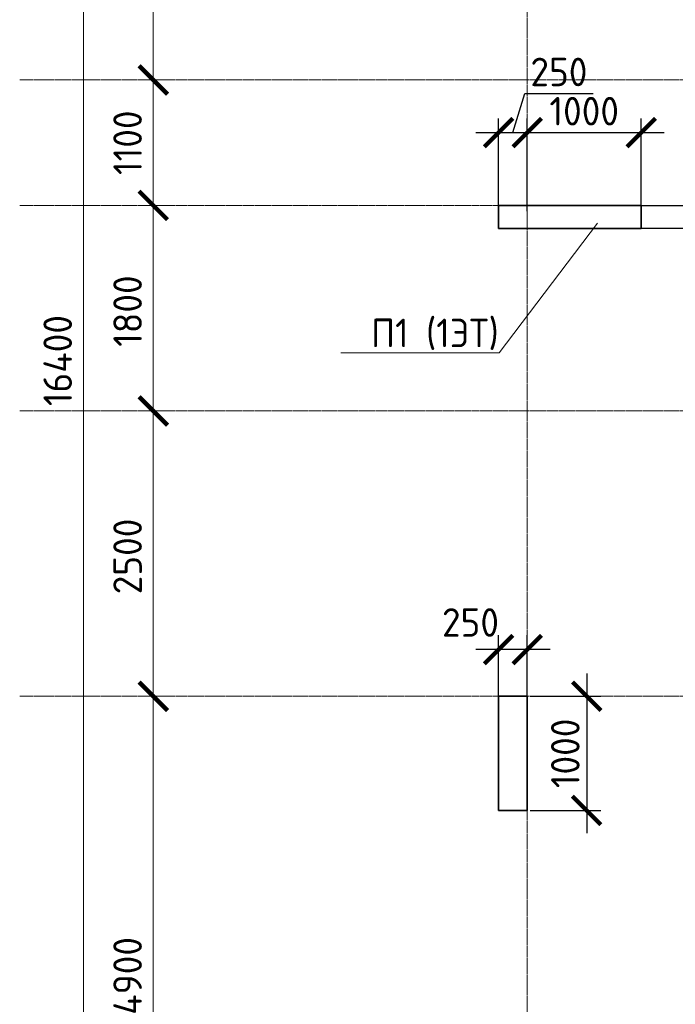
# Model space of a CAD drawing. Header units: millimetres. Extents: x 369815 to 1481759, y -423071 to -27917.
# Tile 129 of 256: x 438109 to 443854, y -119753 to -111127. Entities that reach past the tile are written whole.
import ezdxf
from ezdxf import colors
from ezdxf.entities.mleader import LeaderData, LeaderLine
from ezdxf.math import Vec2, Vec3

# ---------------------------------------------------------------- set-up
doc = ezdxf.new("R2010")
doc.units = ezdxf.units.MM
doc.linetypes.add('______5', pattern=[1100, 800, -100, 100, -100])
doc.linetypes.add('осевая', pattern=[50.8, 31.75, -6.35, 6.35, -6.35])
for name, color, linetype, lineweight in [('Выноски', 20, 'Continuous', 20), ('Оси', 40, '______5', 18), ('подоснова', 151, 'Continuous', 5), ('размер', 1, 'Continuous', 25), ('РАЗМЕРЫ', 1, 'Continuous', 9)]:
    doc.layers.add(name, color=color, linetype=linetype, lineweight=lineweight)
doc.layers.add('Колонна_ бетон', color=7, linetype='Continuous', lineweight=50, true_color=0xb4b496)
doc.styles.add('GOST-2.304_Type-B', font='GOST_Common.ttf')
doc.styles.add('ГОСТ', font='GOST_Common.ttf')
doc.dimstyles.new('СПДС', dxfattribs={"dimscale": 100, "dimtxt": 2.5, "dimasz": 2.5, "dimexe": 1.25, "dimexo": 0, "dimtad": 1, "dimdec": 0, "dimtxsty": 'GOST-2.304_Type-B', "dimblk": 'ARCHTICK', "dimcen": 2.5, "dimdle": 2, "dimadec": 0, "dimazin": 2, "dimtfac": 0.75, "dimtdec": 0, "dimtmove": 1, "dimatfit": 3, "dimfxl": 1, "dimtolj": 1, "dimarcsym": 1})

# ---------------------------------------------------------------- blocks, each defined once
blk = doc.blocks.new('_ArchTick')
at = {"color": 0, "linetype": 'ByBlock', "const_width": 0.15}
blk.add_lwpolyline([(-0.5, -0.5), (0.5, 0.5)], dxfattribs=at)
blk = doc.blocks.new('*D2368')
at = {"color": 0, "lineweight": -2, "transparency": 16777216}
for p, q in [((979756.2, -14892.9), (979756.2, 1907.1)), ((979756.2, 1707.1), (979881.2, 1707.1)), ((979756.2, -14692.9), (979881.2, -14692.9))]:
    blk.add_line(p, q, dxfattribs=at)
at = {"layer": 'DEFPOINTS', "color": 0, "transparency": 16777216}
for p in [(979756.2, 1707.1), (979756.2, 1707.1), (979756.2, -14692.9)]:
    blk.add_point(p, dxfattribs=at)
at = {"color": 0, "lineweight": -2, "transparency": 16777216, "xscale": 250, "yscale": 250, "zscale": 250}
for p, rotation in [((979756.2, 1707.1), 90), ((979756.2, -14692.9), 270)]:
    blk.add_blockref('_ArchTick', p, dxfattribs=dict(at, rotation=rotation))
at = {"color": 0, "transparency": 16777216, "insert": (979531.2, -6851.5), "char_height": 250, "width": 104166.667, "attachment_point": 5, "rotation": 90, "style": 'GOST-2.304_Type-B'}
blk.add_mtext('\\A1;16400', dxfattribs=at)
blk = doc.blocks.new('*D2349')
at = {"color": 0, "lineweight": -2, "transparency": 16777216}
for p, q in [((980368.8, -14892.9), (980368.8, -9592.9)), ((980368.8, -9792.9), (980493.8, -9792.9)), ((980368.8, -14692.9), (980493.8, -14692.9))]:
    blk.add_line(p, q, dxfattribs=at)
at = {"layer": 'DEFPOINTS', "color": 0, "transparency": 16777216}
for p in [(980368.8, -9792.9), (980368.8, -9792.9), (980368.8, -14692.9)]:
    blk.add_point(p, dxfattribs=at)
at = {"color": 0, "lineweight": -2, "transparency": 16777216, "xscale": 250, "yscale": 250, "zscale": 250}
for p, rotation in [((980368.8, -9792.9), 90), ((980368.8, -14692.9), 270)]:
    blk.add_blockref('_ArchTick', p, dxfattribs=dict(at, rotation=rotation))
at = {"color": 0, "transparency": 16777216, "insert": (980143.8, -12242.9), "char_height": 250, "width": 83333.333, "attachment_point": 5, "rotation": 90, "style": 'GOST-2.304_Type-B'}
blk.add_mtext('\\A1;4900', dxfattribs=at)
blk = doc.blocks.new('*D2350')
at = {"color": 0, "lineweight": -2, "transparency": 16777216}
for p, q in [((980368.8, -9992.9), (980368.8, -7092.9)), ((980368.8, -7292.9), (980493.8, -7292.9)), ((980368.8, -9792.9), (980493.8, -9792.9))]:
    blk.add_line(p, q, dxfattribs=at)
at = {"layer": 'DEFPOINTS', "color": 0, "transparency": 16777216}
for p in [(980368.8, -7292.9), (980368.8, -7292.9), (980368.8, -9792.9)]:
    blk.add_point(p, dxfattribs=at)
at = {"color": 0, "lineweight": -2, "transparency": 16777216, "xscale": 250, "yscale": 250, "zscale": 250}
for p, rotation in [((980368.8, -7292.9), 90), ((980368.8, -9792.9), 270)]:
    blk.add_blockref('_ArchTick', p, dxfattribs=dict(at, rotation=rotation))
at = {"color": 0, "transparency": 16777216, "insert": (980143.8, -8568), "char_height": 250, "width": 83333.333, "attachment_point": 5, "rotation": 90, "style": 'GOST-2.304_Type-B'}
blk.add_mtext('\\A1;2500', dxfattribs=at)
blk = doc.blocks.new('*D2351')
at = {"color": 0, "lineweight": -2, "transparency": 16777216}
for p, q in [((980368.8, -7492.9), (980368.8, -5292.9)), ((980368.8, -5492.9), (980493.8, -5492.9)), ((980368.8, -7292.9), (980493.8, -7292.9))]:
    blk.add_line(p, q, dxfattribs=at)
at = {"layer": 'DEFPOINTS', "color": 0, "transparency": 16777216}
for p in [(980368.8, -5492.9), (980368.8, -5492.9), (980368.8, -7292.9)]:
    blk.add_point(p, dxfattribs=at)
at = {"color": 0, "lineweight": -2, "transparency": 16777216, "xscale": 250, "yscale": 250, "zscale": 250}
for p, rotation in [((980368.8, -5492.9), 90), ((980368.8, -7292.9), 270)]:
    blk.add_blockref('_ArchTick', p, dxfattribs=dict(at, rotation=rotation))
at = {"color": 0, "transparency": 16777216, "insert": (980143.8, -6418), "char_height": 250, "width": 83333.333, "attachment_point": 5, "rotation": 90, "style": 'GOST-2.304_Type-B'}
blk.add_mtext('\\A1;1800', dxfattribs=at)
blk = doc.blocks.new('*D2352')
at = {"color": 0, "lineweight": -2, "transparency": 16777216}
for p, q in [((980368.8, -5692.9), (980368.8, -4192.9)), ((980368.8, -4392.9), (980493.8, -4392.9)), ((980368.8, -5492.9), (980493.8, -5492.9))]:
    blk.add_line(p, q, dxfattribs=at)
at = {"layer": 'DEFPOINTS', "color": 0, "transparency": 16777216}
for p in [(980368.8, -4392.9), (980368.8, -4392.9), (980368.8, -5492.9)]:
    blk.add_point(p, dxfattribs=at)
at = {"color": 0, "lineweight": -2, "transparency": 16777216, "xscale": 250, "yscale": 250, "zscale": 250}
for p, rotation in [((980368.8, -4392.9), 90), ((980368.8, -5492.9), 270)]:
    blk.add_blockref('_ArchTick', p, dxfattribs=dict(at, rotation=rotation))
at = {"color": 0, "transparency": 16777216, "insert": (980143.8, -4942.9), "char_height": 250, "width": 83333.333, "attachment_point": 5, "rotation": 90, "style": 'GOST-2.304_Type-B'}
blk.add_mtext('\\A1;1100', dxfattribs=at)
blk = doc.blocks.new('*D2353')
at = {"color": 0, "lineweight": -2, "transparency": 16777216}
for p, q in [((980368.8, -4592.9), (980368.8, -1192.9)), ((980368.8, -1392.9), (980493.8, -1392.9)), ((980368.8, -4392.9), (980493.8, -4392.9))]:
    blk.add_line(p, q, dxfattribs=at)
at = {"layer": 'DEFPOINTS', "color": 0, "transparency": 16777216}
for p in [(980368.8, -1392.9), (980368.8, -1392.9), (980368.8, -4392.9)]:
    blk.add_point(p, dxfattribs=at)
at = {"color": 0, "lineweight": -2, "transparency": 16777216, "xscale": 250, "yscale": 250, "zscale": 250}
for p, rotation in [((980368.8, -1392.9), 90), ((980368.8, -4392.9), 270)]:
    blk.add_blockref('_ArchTick', p, dxfattribs=dict(at, rotation=rotation))
at = {"color": 0, "transparency": 16777216, "insert": (980143.8, -2918), "char_height": 250, "width": 83333.333, "attachment_point": 5, "rotation": 90, "style": 'GOST-2.304_Type-B'}
blk.add_mtext('\\A1;3000', dxfattribs=at)
blk = doc.blocks.new('*D190')
at = {"layer": 'DEFPOINTS', "color": 0, "transparency": 16777216}
for p in [(442555.9, -112115.9), (442306, -112804.7), (442555.9, -112804.7)]:
    blk.add_point(p, dxfattribs=at)
at = {"layer": 'РАЗМЕРЫ', "color": 0, "lineweight": -2, "transparency": 16777216}
for p, q in [((442431, -112115.9), (442534.1, -111772.1)), ((442534.1, -111772.1), (443134.1, -111772.1)), ((442306, -112804.7), (442306, -111990.9)), ((442555.9, -112804.7), (442555.9, -111990.9)), ((442106, -112115.9), (442755.9, -112115.9))]:
    blk.add_line(p, q, dxfattribs=at)
at = {"layer": 'РАЗМЕРЫ', "color": 0, "lineweight": -2, "transparency": 16777216, "xscale": 250, "yscale": 250, "zscale": 250, "rotation": 180}
blk.add_blockref('_ArchTick', (442306, -112115.9), dxfattribs=at)
at = {"layer": 'РАЗМЕРЫ', "color": 0, "lineweight": -2, "transparency": 16777216, "xscale": 250, "yscale": 250, "zscale": 250}
blk.add_blockref('_ArchTick', (442555.9, -112115.9), dxfattribs=at)
at = {"layer": 'РАЗМЕРЫ', "color": 0, "transparency": 16777216, "insert": (442834.1, -111584.6), "char_height": 250, "attachment_point": 5, "style": 'GOST-2.304_Type-B'}
blk.add_mtext('\\A1;250', dxfattribs=at)
blk = doc.blocks.new('*D191')
at = {"layer": 'DEFPOINTS', "color": 0, "transparency": 16777216}
for p in [(443556, -112115.9), (442555.9, -112804.7), (443556, -112804.7)]:
    blk.add_point(p, dxfattribs=at)
at = {"layer": 'РАЗМЕРЫ', "color": 0, "lineweight": -2, "transparency": 16777216}
for p, q in [((442555.9, -112804.7), (442555.9, -111990.9)), ((443556, -112804.7), (443556, -111990.9)), ((442355.9, -112115.9), (443756, -112115.9))]:
    blk.add_line(p, q, dxfattribs=at)
at = {"layer": 'РАЗМЕРЫ', "color": 0, "lineweight": -2, "transparency": 16777216, "xscale": 250, "yscale": 250, "zscale": 250, "rotation": 180}
blk.add_blockref('_ArchTick', (442555.9, -112115.9), dxfattribs=at)
at = {"layer": 'РАЗМЕРЫ', "color": 0, "lineweight": -2, "transparency": 16777216, "xscale": 250, "yscale": 250, "zscale": 250}
blk.add_blockref('_ArchTick', (443556, -112115.9), dxfattribs=at)
at = {"layer": 'РАЗМЕРЫ', "color": 0, "transparency": 16777216, "insert": (443055.9, -111928.4), "char_height": 250, "attachment_point": 5, "style": 'GOST-2.304_Type-B'}
blk.add_mtext('\\A1;1000', dxfattribs=at)
blk = doc.blocks.new('*D195')
at = {"layer": 'DEFPOINTS', "color": 0, "transparency": 16777216}
for p in [(443491.1, -112754.3, -360), (443556, -112954.3, -360), (444104.6, -112954.3)]:
    blk.add_point(p, dxfattribs=at)
at = {"layer": 'РАЗМЕРЫ', "color": 0, "lineweight": -2, "transparency": 16777216}
for p, q in [((444104.6, -112554.3), (444104.6, -113154.3)), ((443491.1, -112754.3), (444229.6, -112754.3)), ((443556, -112954.3), (444229.6, -112954.3))]:
    blk.add_line(p, q, dxfattribs=at)
at = {"layer": 'РАЗМЕРЫ', "color": 0, "lineweight": -2, "transparency": 16777216, "xscale": 250, "yscale": 250, "zscale": 250}
for p, rotation in [((444104.6, -112754.3), 90), ((444104.6, -112954.3), 270)]:
    blk.add_blockref('_ArchTick', p, dxfattribs=dict(at, rotation=rotation))
at = {"layer": 'РАЗМЕРЫ', "color": 0, "transparency": 16777216, "insert": (444212.3, -113317), "char_height": 250, "attachment_point": 5, "rotation": 90, "style": 'GOST-2.304_Type-B'}
blk.add_mtext('\\A1;200', dxfattribs=at)
blk = doc.blocks.new('*D241')
at = {"layer": 'DEFPOINTS', "color": 0, "transparency": 16777216}
for p in [(442581, -117054.7), (442581, -118054.7), (443077.6, -118054.7)]:
    blk.add_point(p, dxfattribs=at)
at = {"layer": 'размер', "color": 0, "lineweight": -2, "transparency": 16777216}
for p, q in [((443077.6, -116854.7), (443077.6, -118254.7)), ((442581, -117054.7), (443202.6, -117054.7)), ((442581, -118054.7), (443202.6, -118054.7))]:
    blk.add_line(p, q, dxfattribs=at)
at = {"layer": 'размер', "color": 0, "lineweight": -2, "transparency": 16777216, "xscale": 250, "yscale": 250, "zscale": 250}
for p, rotation in [((443077.6, -117054.7), 90), ((443077.6, -118054.7), 270)]:
    blk.add_blockref('_ArchTick', p, dxfattribs=dict(at, rotation=rotation))
at = {"layer": 'размер', "color": 0, "transparency": 16777216, "insert": (442890.1, -117554.7), "char_height": 250, "attachment_point": 5, "rotation": 90, "style": 'GOST-2.304_Type-B'}
blk.add_mtext('\\A1;1000', dxfattribs=at)
blk = doc.blocks.new('*D242')
at = {"layer": 'DEFPOINTS', "color": 0, "transparency": 16777216}
for p in [(442305.9, -116645.5), (442305.9, -117104.7, 160), (442556.2, -117104.7)]:
    blk.add_point(p, dxfattribs=at)
at = {"layer": 'размер', "color": 0, "lineweight": -2, "transparency": 16777216}
for p, q in [((442305.9, -117104.7), (442305.9, -116520.5)), ((442556.2, -117104.7), (442556.2, -116520.5)), ((442756.2, -116645.5), (442105.9, -116645.5))]:
    blk.add_line(p, q, dxfattribs=at)
at = {"layer": 'размер', "color": 0, "lineweight": -2, "transparency": 16777216, "xscale": 250, "yscale": 250, "zscale": 250, "rotation": 180}
blk.add_blockref('_ArchTick', (442305.9, -116645.5), dxfattribs=at)
at = {"layer": 'размер', "color": 0, "lineweight": -2, "transparency": 16777216, "xscale": 250, "yscale": 250, "zscale": 250}
blk.add_blockref('_ArchTick', (442556.2, -116645.5), dxfattribs=at)
at = {"layer": 'размер', "color": 0, "transparency": 16777216, "insert": (442059.1, -116408.1), "char_height": 250, "attachment_point": 5, "style": 'GOST-2.304_Type-B'}
blk.add_mtext('\\A1;250', dxfattribs=at)
blk = doc.blocks.new('_None')
blk = doc.blocks.new('оси2')
at = {"layer": 'Оси', "color": 16, "linetype": 'осевая', "lineweight": 0, "ltscale": 0.5, "transparency": 33554687}
for p, q in [((983645.5, 5465.4), (983645.8, -20755.1)), ((979200, -4392.9), (1032582.1, -4392.9)), ((979200, -5492.9), (1032582.1, -5492.9)), ((979200, -7292.9), (1032582.1, -7292.9)), ((979200, -9792.9), (1032582.1, -9792.9))]:
    blk.add_line(p, q, dxfattribs=at)
for base, p1, p2, picture, middle in [((979756.2, 1707.1), (979756.2, -14692.9), (979756.2, 1707.1), '*D2368', (979756.2, -6851.5)), ((980368.8, -1392.9), (980368.8, -4392.9), (980368.8, -1392.9), '*D2353', (980368.8, -2918)), ((980368.8, -4392.9), (980368.8, -5492.9), (980368.8, -4392.9), '*D2352', (980368.8, -4942.9)), ((980368.8, -5492.9), (980368.8, -7292.9), (980368.8, -5492.9), '*D2351', (980368.8, -6418)), ((980368.8, -7292.9), (980368.8, -9792.9), (980368.8, -7292.9), '*D2350', (980368.8, -8568)), ((980368.8, -9792.9), (980368.8, -14692.9), (980368.8, -9792.9), '*D2349', (980368.8, -12242.9))]:
    dim = blk.add_linear_dim(base=base, p1=p1, p2=p2, angle=90, dimstyle='СПДС', override={"dimgap": 1})
    dim.commit()
    dim.dimension.update_dxf_attribs({"geometry": picture, "text_midpoint": middle, "dimtype": 160})

msp = doc.modelspace()

# ---------------------------------------------------------------- linework, layer by layer
at = {"layer": 'Колонна_ бетон', "color": 180, "linetype": 'Continuous', "lineweight": 35, "transparency": 33554687}
for p, q in [((442305.9, -112954.7, 360), (442305.9, -112754.7, 360)), ((443555.9, -112754.7, 360), (442305.9, -112754.7, 360)), ((443555.9, -112954.7, 360), (443555.9, -112754.7, 360)), ((443555.9, -112954.7, 360), (442305.9, -112954.7, 360)), ((442305.9, -117054.7, 360), (442556.2, -117054.7)), ((442305.9, -118054.7, 360), (442305.9, -117054.7, 360)), ((442556.2, -118054.7), (442556.2, -117054.7)), ((442305.9, -118054.7, 360), (442556.2, -118054.7))]:
    msp.add_line(p, q, dxfattribs=at)

# ---------------------------------------------------------------- block references
at = {"layer": 'РАЗМЕРЫ'}
msp.add_blockref('оси2', (-541089.5, -107261.8), dxfattribs=at)

# ---------------------------------------------------------------- texts
at = {"layer": 'Выноски'}
note = msp.add_mtext_static_columns([''] * 2, width=18679.731, gutter_width=20.2, height=0, dxfattribs=dict(at, insert=(393294.8, -99507.3), char_height=250, attachment_point=1, style='ГОСТ'))
for column, words in zip([note] + note.columns.linked_columns, ['\\pi1500;{\\H2x;Общие указания:}\\P1.^IРабочая документация разработана в соответствии с заданием на проектирование, требованиями {\\H3x; }действующих технических регламентов, стандартов, сводов правил и других документов, содержащих установленные {\\H1.16667x; }требования.{\\H1.77778x; }\\P2.^IРабочая документация выполнена в соответствии со следующими нормативными и техническими {\\H1.57407x; }документами:{\\H1.64198x; }\\P-^IСП 20.13330.2016 "Нагрузки и воздействия";{\\H1.61934x; }\\P-^IСП 63.13330.2018 "Бетонные и железобетонные конструкции. Основные положения";{\\H1.62689x; }\\P-^IСП 70.13330.2012 "Несущие и ограждающие конструкции".{\\H1.62437x; }\\P4.^IЗа относительную отметку 0,000 принята отметка чистого пола первого этажа, соответствующая {\\H1.62521x; }абсолютной отметке 648,00 в Балтийской системе высот.{\\H1.62493x; }\\P{\\fISOCPEUR|b0|i0|c204|p34;5.^IПеречень видов работ, для которых необходимо составлять акты освидетельствования скрытых \\H1.62502x; \\H0.61538x;работ:\\H1.62499x; \\H0.61539x;\\P-^Iсоответствие арматуры (длина, диаметры, распределение по площади элементов, количество и т.д.), \\H1.725x; \\H0.57971x;закладных деталей рабочим чертежам;\\H1.67917x; \\H0.59553x;\\P-^Iустройство и армирование монолитных стен;\\H1.60694x; \\H0.6223x;\\P-^Iосвидетельствование опалубки перед бетонированием;\\H1.63102x; \\H0.61311x;\\P-^Iотбор контрольных проб бетона;\\H1.62299x; \\H0.61615x;\\P-^Iсоответствие законченных железобетонных конструкций проекту с отображением качества работ;\\H1.62567x; \\H0.61513x;\\P-^Iустройство монолитных конструкций, выполняемых в зимнее время;\\H1.62478x; \\H0.61547x;\\P\\fISOCPEUR|b0|i0|c0|p34;6.^I\\fISOCPEUR|b0|i0|c204|p34;Запрещается выполнение последующих работ при отсутствии актов освидетельствования \\H1.62507x; \\H0.61536x;предшествующих скрытых работ во всех случаях.\\H1.62498x; \\H0.61539x;\\P\\fISOCPEUR|b0|i0|c0|p34;7.^I\\fISOCPEUR|b0|i0|c204|p34;Арматура класса А240 и А500С по ГОСТ 34028-2016, материал монолитных конструкций - бетон \\H1.62501x; \\H0.61538x;тяжелый класса В25 по ГОСТ 26633-2015.\\H1.625x; \\H0.61539x;\\P\\fISOCPEUR|b0|i0|c0|p34;8.^I\\fISOCPEUR|b0|i0|c204|p34;Работы по бетонированию монолитных конструкций вести в соответствии со СП 70.13330.2012 \\H1.625x; \\H0.61538x;"Несущие и ограждающие конструкции".\\H1.625x; \\H0.61538x;\\P\\fISOCPEUR|b0|i0|c0|p34;9.^I\\fISOCPEUR|b0|i0|c204|p34;Все строительно-монтажные работы необходимо выполнять в соответствии со СНиП 12-03-2001 \\H1.625x; \\H0.61538x;"Безопасность труда в строительстве. Часть 1. Общие требования.", Безопасность труда в строительстве. Часть \\H1.625x; \\H0.61538x;2. Строительное производство". Строительство здания должно производиться в соответствии с проектом \\H1.625x; \\H0.61538x;производства работ (ППР).\\H1.725x; \\H0.57971x;\\P\\fISOCPEUR|b0|i0|c0|p34;10.^I\\fISOCPEUR|b0|i0|c204|p34;При отсутствии ППР производство строительно-монтажных работ запрещается.\\H1.67917x; \\H0.59553x;\\P\\fISOCPEUR|b0|i0|c0|p34;11.^I\\fISOCPEUR|b0|i0|c204|p34;Бетон следует укладывать в бетонные конструкции горизонтальными слоями одинаковой толщины без \\H1.60694x; \\H0.6223x;разрывов, с последовательным направлением укладки в одну сторону во всех слоях.\\H1.63102x; \\H0.61311x;\\P\\fISOCPEUR|b0|i0|c0|p34;12.^I\\fISOCPEUR|b0|i0|c204|p34;В начальный период твердения бетон необходимо защищать от попадания атмосферных осадков или \\H1.62299x; \\H0.61615x;потерь влаги.\\H1.62567x; \\H0.61513x;\\P\\fISOCPEUR|b0|i0|c0|p34;13.^I\\fISOCPEUR|b0|i0|c204|p34;Уход за свежеуложенным бетоном начинать сразу после укладки бетонной смеси и осуществлять до \\H1.62478x; \\H0.61547x;достижения прочности бетона не менее 70% от проектной.\\H1.62507x; \\H0.61536x;\\P\\fISOCPEUR|b0|i0|c0|p34;14.^I\\fISOCPEUR|b0|i0|c204|p34;Проект рассчитан на производство работ в период положительных температур. В случае выполнения \\H1.62498x; \\H0.61539x;работ при отрицательных температурах необходимо выполнять требования СНиП часть 3 по производству работ \\H1.62501x; \\H0.61538x;и ППР.\\H1.625x; \\H0.61539x;\\P\\fISOCPEUR|b0|i0|c0|p34;15.^I\\fISOCPEUR|b0|i0|c204|p34;При минимальной температуре воздуха до минус 15°С допускается:\\H1.625x; \\H0.61538x;\\P-^Iвыдерживание бетона в конструкции методом термоса, при предварительном разогреве бетонной \\H1.625x; \\H0.61538x;смеси, \\H1.625x; \\H0.61538x;\\P-^Iфорсированный электроразогрев бетона в конструкции с повторным уплотнением.\\H1.625x; \\H0.61538x;\\PПри минимальной температуре воздуха до минус 25°С допускается:\\H1.625x; \\H0.61538x;\\P-^Iобогрев бетона в греющей опалубке с помощью низкотемпературных электронагревателей,\\H1.625x; \\H0.61538x;\\P-^Iэлектродный сквозной прогреб бетона,\\H1.625x; \\H0.61538x;\\P-^Iэлектрообогрев с помощью греющего провода.\\H1.625x; \\H0.61538x;\\P}16.^IЗаполнителем для бетона служит щебень твердых пород, наибольшая фракция щебня не должна превышать {\\H1.625x; }40мм.{\\H1.625x; }\\P17.^IВ процессе бетонирования обеспечить соблюдение защитных слоев и мест положения рабочей арматуры {\\H1.625x; }согласно проекту. Величина защитного слоя продольной рабочей арматуры у боковых граней стен монолитных {\\H1.625x; }участков должны быть не менее 20мм и не менее диаметра продольной рабочей арматуры конструкции, величина {\\H1.625x; }защитного слоя поперечной арматуры - не менее 10мм. {\\H1.625x; }\\P\\pi0;             18.Крестовые соединения стержней продольной и поперечной арматуры, соединение стержней продольной {\\H1.625x; }арматуры по длине выполнить вязкой отожженой проволокой диаметром 2,0-3,0мм.{\\H1.625x; }\\P\\pi1500;{\\H1.625x; }', '']):
    column.text = words

# ---------------------------------------------------------------- dimensions: what is measured, and where the dimension line sits
at = {"layer": 'размер', "color": 146, "true_color": 0x006272}
dim = msp.add_linear_dim(base=(442305.9, -116645.5, 200), p1=(442556.2, -117104.7, 200), p2=(442305.9, -117104.7, 360), dimstyle='СПДС', dxfattribs=at)
dim.commit()
dim.dimension.update_dxf_attribs({"geometry": '*D242', "text_midpoint": (442059.1, -116595.6, 200), "dimtype": 160})
dim = msp.add_linear_dim(base=(443077.6, -118054.7, 200), p1=(442581, -117054.7, 200), p2=(442581, -118054.7, 200), angle=90, dimstyle='СПДС', dxfattribs=at)
dim.commit()
dim.dimension.update_dxf_attribs({"geometry": '*D241', "text_midpoint": (442890.1, -117554.7, 200)})
at = {"layer": 'РАЗМЕРЫ', "color": 146, "true_color": 0x006272}
for base, p1, p2, picture, middle in [((442555.9, -112115.9, 560), (442306, -112804.7, 560), (442555.9, -112804.7, 560), '*D190', (442596.6, -111584.6, 560)), ((443556, -112115.9, 560), (442555.9, -112804.7, 560), (443556, -112804.7, 560), '*D191', (443055.9, -111928.4, 560))]:
    dim = msp.add_linear_dim(base=base, p1=p1, p2=p2, dimstyle='СПДС', override={"dimtofl": 0}, dxfattribs=at)
    dim.commit()
    dim.dimension.update_dxf_attribs({"geometry": picture, "text_midpoint": middle})
dim = msp.add_linear_dim(base=(444104.6, -112954.3, 560), p1=(443491.1, -112754.3, 200), p2=(443556, -112954.3, 200), angle=90, dimstyle='СПДС', override={"dimtofl": 0}, dxfattribs=at)
dim.commit()
dim.dimension.update_dxf_attribs({"geometry": '*D195', "text_midpoint": (444399.8, -113317, 560), "dimtype": 160})

# ---------------------------------------------------------------- leaders
at = {"layer": 'подоснова', "color": 4, "ltscale": 0.3}
ml = msp.add_multileader_mtext('Standard', dxfattribs=at)
ml.set_content('П1 (1ЭТ)', color=4, style='GOST-2.304_Type-B')
ml.set_leader_properties(color=256, linetype='ByLayer', lineweight=15)
ml.set_arrow_properties(name='NONE')
ml.build(insert=Vec2(0, 0))
ml.multileader.update_dxf_attribs({"text_left_attachment_type": 6, "text_right_attachment_type": 6, "dogleg_length": 0.1, "arrow_head_size": 18})
ctx = ml.context
ctx.base_point, ctx.char_height, ctx.arrow_head_size, ctx.landing_gap_size, ctx.plane_origin = Vec3(441184.5, -114046.3, 7617.4), 250, 18, 20, Vec3(433329.5, -112778.4, 7617.4)
ctx.left_attachment, ctx.right_attachment, ctx.text_align_type = 6, 6, 1
notes = []
notes.append((ctx, [(1, (1, 1, 0), (442310.2, -114046.3, 7617.4), (-1, 0), 0.1, [(0, [(443172.4, -112910.6, 7617.4)], 0, [])])]))
ctx.mtext.insert, ctx.mtext.alignment, ctx.mtext.flow_direction = Vec3(441747.3, -113746.3, 7617.4), 2, 5
for ctx, leaders in notes:
    for number, flags, end, landing, length, lines in leaders:
        leader = LeaderData()
        leader.index, (leader.has_last_leader_line, leader.has_dogleg_vector, leader.attachment_direction) = number, flags
        leader.last_leader_point, leader.dogleg_vector, leader.dogleg_length = Vec3(end), Vec3(landing), length
        for number, points, colour, breaks in lines:
            line = LeaderLine()
            line.index, line.vertices, line.color, line.breaks = number, Vec3.list(points), colors.encode_raw_color(colour), breaks
            leader.lines.append(line)
        ctx.leaders.append(leader)

doc.saveas('drawing.dxf')
